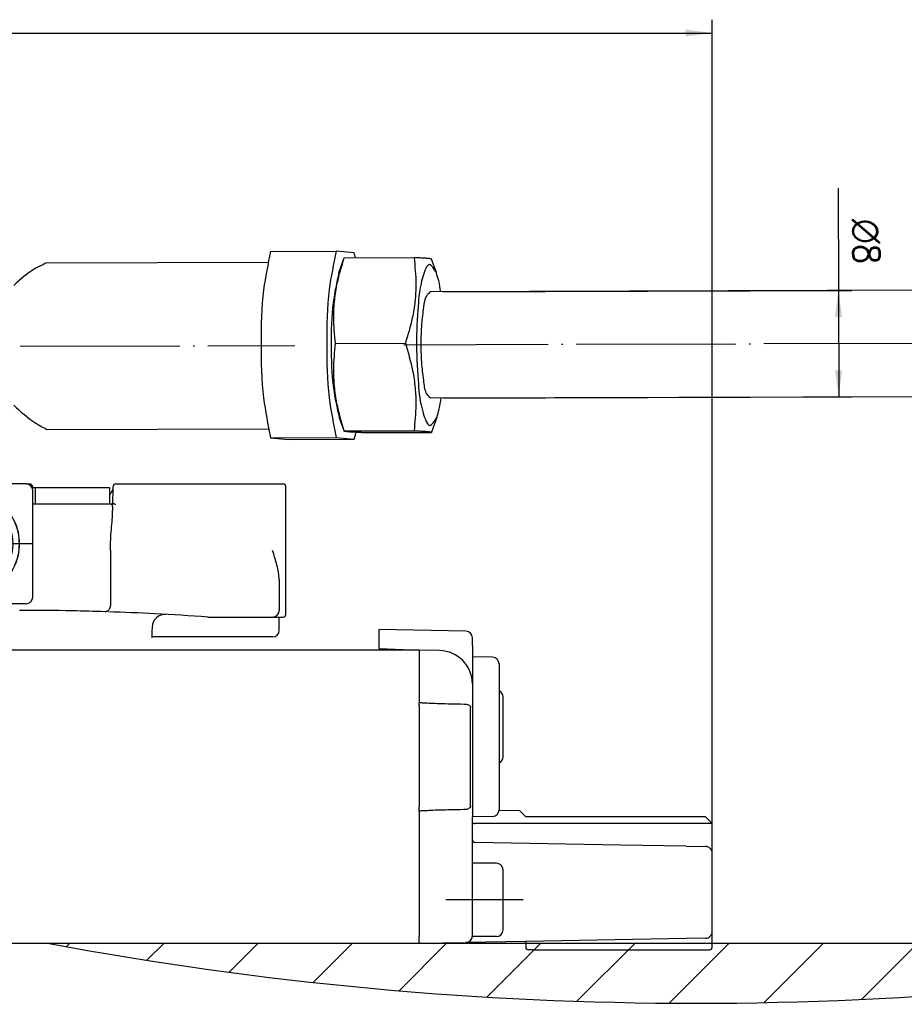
# Model space of a CAD drawing. Header units: millimetres. Extents: x -235 to 1299, y -109 to 485.
# Tile 12 of 33: x 160 to 226, y 286 to 360. Entities that reach past the tile are written whole.
import ezdxf

# ---------------------------------------------------------------- set-up
doc = ezdxf.new("R2010")
doc.units = ezdxf.units.MM
doc.linetypes.add('DOT_CENTER', pattern=[14, 12, -1, 0, -1])
doc.layers.add('1', color=7, linetype='Continuous')
doc.styles.add('CONVERTER_11', font='txt.shx', dxfattribs={"width": 0.9})
doc.dimstyles.new('ME10_DIM_25', dxfattribs={"dimtxt": 2, "dimasz": 2, "dimexe": 1, "dimexo": 1, "dimgap": 1, "dimtad": 1, "dimdsep": 46, "dimtxsty": 'CONVERTER_11', "dimsah": 1, "dimcen": 0.09, "dimclrd": 2, "dimclre": 2, "dimclrt": 2, "dimadec": 0, "dimazin": 0, "dimtfac": 1, "dimtdec": 4, "dimtix": 1, "dimtmove": 0, "dimatfit": 3, "dimfxl": 1, "dimtolj": 1, "dimtzin": 0, "dimarcsym": 0})
doc.dimstyles.new('ME10_DIM_26', dxfattribs={"dimtxt": 2, "dimasz": 2, "dimexe": 1, "dimexo": 1, "dimgap": 1, "dimtad": 1, "dimdsep": 46, "dimtxsty": 'CONVERTER_11', "dimsah": 1, "dimcen": 0.09, "dimclrd": 2, "dimclre": 2, "dimclrt": 2, "dimadec": 0, "dimazin": 0, "dimtfac": 1, "dimtdec": 4, "dimtix": 1, "dimtmove": 0, "dimatfit": 3, "dimfxl": 1, "dimtolj": 1, "dimtzin": 0, "dimarcsym": 0})

# ---------------------------------------------------------------- blocks, each defined once
blk = doc.blocks.new('READING_HEAD_BODY__40', base_point=(37.834, 313.735))
at = {"color": 7, "linetype": 'Continuous'}
for p, q in [((160.231, 325.294), (158.006, 325.294)), ((160.231, 325.294), (160.508, 325.294)), ((160.708, 325.097), (160.711, 324.933)), ((160.931, 324.994), (160.71, 324.994)), ((166.531, 324.994), (160.931, 324.994)), ((160.931, 323.794), (160.931, 324.994)), ((166.531, 323.794), (166.531, 324.994)), ((166.745, 323.794), (166.761, 324.935)), ((166.765, 324.963), (166.767, 325.097)), ((166.967, 325.294), (178.731, 325.294)), ((178.731, 325.294), (179.531, 325.294)), ((179.731, 316.071), (179.731, 325.094)), ((160.731, 323.794), (160.931, 323.794)), ((160.931, 323.794), (163.731, 323.794)), ((163.731, 323.794), (166.531, 323.794)), ((166.531, 323.794), (166.745, 323.794)), ((166.731, 323.594), (166.731, 323.294)), ((166.745, 323.794), (166.8, 323.794)), ((166.559, 320.294), (166.559, 316.193)), ((179.231, 318.114), (179.231, 315.794)), ((179.731, 315.494), (179.731, 316.071)), ((173.864, 315.294), (178.731, 315.294)), ((178.731, 315.294), (179.531, 315.294)), ((179.231, 314.294), (179.231, 315.294)), ((178.731, 313.794), (169.666, 313.794))]:
    blk.add_line(p, q, dxfattribs=at)
for centre, radius, start, end in [((160.508, 325.094), 0.2, 1, 90), ((166.967, 325.094), 0.2, 90, 179), ((179.531, 325.094), 0.2, 0, 90), ((166.531, 323.594), 0.2, 43.43254, 90), ((166.531, 323.594), 0.2, 0, 43.43254), ((159.731, 115.794), 200, 88.85687, 90), ((178.731, 315.794), 0.5, 270, 0), ((159.731, 115.794), 200, 88.15941, 88.85687), ((159.731, 115.794), 200, 87.08561, 88.085), ((170.689, 314.492), 1, 87.38887, 178.13511), ((159.731, 115.794), 200, 85.94773, 87.08561), ((179.531, 315.494), 0.2, 270, 0), ((178.731, 314.294), 0.5, 270, 0)]:
    blk.add_arc(centre, radius, start, end, dxfattribs=at)
for points, knots in [([(166.531, 324.459), (166.534, 324.465), (166.542, 324.478), (166.567, 324.521), (166.61, 324.597), (166.669, 324.707), (166.725, 324.82), (166.75, 324.899), (166.761, 324.935)], [0, 0, 0, 0, 0.0219563, 0.0436422, 0.1507667, 0.2835918, 0.4178408, 0.5301391, 0.5301391, 0.5301391, 0.5301391]), ([(166.761, 324.935), (166.762, 324.94), (166.765, 324.949), (166.765, 324.959), (166.765, 324.963)], [0, 0, 0, 0, 0.01488697, 0.02894262, 0.02894262, 0.02894262, 0.02894262]), ([(166.559, 320.294), (166.564, 320.569), (166.573, 321.098), (166.634, 321.875), (166.706, 322.598), (166.723, 323.071), (166.731, 323.294)], [0, 0, 0, 0, 0.826773, 1.584401, 2.33791, 3.005666, 3.005666, 3.005666, 3.005666]), ([(166.941, 323.731), (166.937, 323.734), (166.924, 323.744), (166.9, 323.76), (166.866, 323.778), (166.831, 323.791), (166.808, 323.793), (166.8, 323.794)], [0, 0, 0, 0, 0.0155182, 0.0468362, 0.0869059, 0.1316429, 0.1567967, 0.1567967, 0.1567967, 0.1567967]), ([(179.231, 318.114), (179.219, 318.286), (179.195, 318.65), (179.064, 319.189), (178.905, 319.742), (178.79, 320.108), (178.731, 320.294)], [0, 0, 0, 0, 0.514646, 1.092675, 1.657824, 2.24303, 2.24303, 2.24303, 2.24303]), ([(166.559, 316.178), (166.559, 316.175), (166.558, 316.17), (166.557, 316.144), (166.553, 316.102), (166.543, 316.049), (166.532, 316.007), (166.519, 315.966), (166.5, 315.922), (166.472, 315.868), (166.431, 315.811), (166.377, 315.759), (166.319, 315.722), (166.264, 315.702), (166.22, 315.692), (166.192, 315.691), (166.179, 315.69)], [0, 0, 0, 0, 0.007473, 0.0149481, 0.0783801, 0.1327862, 0.1772115, 0.210408, 0.259545, 0.321419, 0.3923406, 0.469584, 0.5440031, 0.5975881, 0.6435106, 0.6812612, 0.6812612, 0.6812612, 0.6812612]), ([(166.559, 316.178), (166.559, 316.178), (166.559, 316.18), (166.559, 316.184), (166.559, 316.189), (166.559, 316.192), (166.559, 316.193)], [0, 0, 0, 0, 0.0025827, 0.00516539, 0.01227636, 0.01550292, 0.01550292, 0.01550292, 0.01550292]), ([(169.689, 314.524), (169.685, 314.393), (169.677, 314.13), (169.668, 313.867), (169.664, 313.735)], [0, 0, 0, 0, 0.395025, 0.7899468, 0.7899468, 0.7899468, 0.7899468])]:
    blk.add_open_spline(points, degree=3, knots=knots, dxfattribs=at)
blk = doc.blocks.new('BLOCK__41', base_point=(118.731, 312.594))
at = {"color": 7, "linetype": 'Continuous'}
for p, q in [((125.531, 325.294), (125.531, 329.094)), ((126.831, 329.594), (126.031, 329.594)), ((135.431, 329.594), (134.631, 329.594)), ((135.931, 325.294), (135.931, 329.094)), ((143.532, 325.292), (143.531, 329.094)), ((144.731, 329.596), (144.031, 329.594)), ((153.431, 329.594), (152.731, 329.596)), ((153.931, 325.294), (153.931, 329.094)), ((118.731, 323.794), (118.731, 324.794)), ((119.23, 325.294), (121.455, 325.294)), ((121.455, 325.294), (125.531, 325.294)), ((135.931, 325.294), (143.532, 325.292)), ((158.006, 325.294), (153.931, 325.294)), ((160.231, 325.294), (158.006, 325.294)), ((160.731, 323.794), (160.731, 324.794)), ((118.731, 316.794), (118.731, 323.794)), ((160.731, 316.794), (160.731, 323.794)), ((122.834, 322.294), (122.027, 320.794)), ((124.627, 322.294), (122.834, 322.294)), ((125.434, 320.794), (124.627, 322.294)), ((154.834, 322.294), (154.027, 320.794)), ((156.627, 322.294), (154.834, 322.294)), ((157.434, 320.794), (156.627, 322.294)), ((122.027, 320.794), (122.834, 319.294)), ((124.627, 319.294), (125.434, 320.794)), ((154.027, 320.794), (154.834, 319.294)), ((156.627, 319.294), (157.434, 320.794)), ((122.834, 319.294), (124.627, 319.294)), ((134.807, 319.22), (133.775, 319.22)), ((144.655, 319.22), (145.687, 319.22)), ((154.834, 319.294), (156.627, 319.294)), ((119.23, 316.294), (125.533, 316.297)), ((125.533, 316.297), (126.033, 316.297)), ((126.831, 316.294), (126.033, 316.297)), ((134.752, 316.294), (134.631, 316.294)), ((144.71, 316.294), (144.831, 316.294)), ((152.631, 316.294), (153.43, 316.297)), ((153.931, 316.294), (153.43, 316.297)), ((160.231, 316.294), (153.931, 316.294))]:
    blk.add_line(p, q, dxfattribs=at)
for centre, radius in [((123.731, 320.794), 3.5), ((155.731, 320.794), 3.5), ((139.731, 317.794), 3.9), ((139.731, 317.794), 3.4)]:
    blk.add_circle(centre, radius, dxfattribs=at)
for centre, radius, start, end in [((126.031, 329.094), 0.5, 90.00422, 180.00358), ((135.431, 329.094), 0.5, 359.99642, 89.99578), ((144.031, 329.094), 0.5, 90.00422, 180.00358), ((153.431, 329.094), 0.5, 359.99642, 89.99578), ((119.231, 324.794), 0.5, 90.00872, 179.99128), ((123.731, 320.794), 4, 49.89391, 130.10609), ((155.731, 320.794), 4, 49.89391, 130.10609), ((160.231, 324.794), 0.5, 0.00872, 89.99128), ((123.677, 320.794), 3.966, 129.51611, 230.48389), ((123.731, 320.794), 4, 130.10609, 229.89391), ((123.784, 320.794), 3.966, 309.51611, 50.48389), ((123.731, 320.794), 4, 310.10609, 49.89391), ((155.677, 320.794), 3.966, 129.51611, 230.48389), ((155.731, 320.794), 4, 130.10609, 229.89391), ((155.731, 320.794), 4, 310.10609, 49.89391), ((155.784, 320.794), 3.966, 309.51611, 50.48389), ((139.731, 317.794), 5.109, 166.26961, 190.3495), ((139.731, 317.794), 5.109, 349.6505, 13.73039), ((123.731, 320.794), 4, 229.89391, 310.10609), ((155.731, 320.794), 4, 229.89391, 310.10609), ((119.23, 316.794), 0.5, 180, 270), ((160.231, 316.794), 0.5, 270, 0), ((139.731, 317.794), 5.2, 196.76587, 343.23413)]:
    blk.add_arc(centre, radius, start, end, dxfattribs=at)
for points, knots in [([(134.631, 329.594), (134.63, 329.593), (134.628, 329.59), (134.62, 329.589), (134.606, 329.586), (134.584, 329.583), (134.553, 329.58), (134.511, 329.577), (134.454, 329.573), (134.382, 329.57), (134.296, 329.566), (134.197, 329.563), (134.086, 329.559), (133.993, 329.557), (133.917, 329.555), (133.859, 329.553), (133.789, 329.552), (133.706, 329.55), (133.611, 329.548), (133.503, 329.546), (133.381, 329.544), (133.246, 329.542), (133.096, 329.54), (132.932, 329.538), (132.753, 329.536), (132.513, 329.533), (132.214, 329.531), (131.855, 329.529), (131.487, 329.527), (131.111, 329.526), (130.784, 329.526), (130.513, 329.526), (130.302, 329.526), (130.103, 329.527), (129.915, 329.527), (129.74, 329.528), (129.578, 329.529), (129.43, 329.53), (129.295, 329.531), (129.174, 329.531), (129.068, 329.532), (128.978, 329.533), (128.858, 329.534), (128.708, 329.536), (128.529, 329.538), (128.365, 329.54), (128.215, 329.542), (128.08, 329.544), (127.958, 329.546), (127.85, 329.548), (127.755, 329.55), (127.672, 329.552), (127.602, 329.553), (127.544, 329.555), (127.477, 329.556), (127.394, 329.559), (127.293, 329.562), (127.191, 329.565), (127.094, 329.569), (127.013, 329.573), (126.95, 329.577), (126.908, 329.58), (126.877, 329.583), (126.855, 329.586), (126.841, 329.589), (126.833, 329.59), (126.831, 329.593), (126.831, 329.594)], [0, 0, 0, 0, 0.002841, 0.009979, 0.023393, 0.044753, 0.07568, 0.117778, 0.172644, 0.246588, 0.333154, 0.432088, 0.543136, 0.666042, 0.712355, 0.770293, 0.840222, 0.922509, 1.017517, 1.125615, 1.247167, 1.38254, 1.5321, 1.696213, 1.875246, 2.069565, 2.415494, 2.774437, 3.143738, 3.52074, 3.902784, 4.124424, 4.335174, 4.534546, 4.722049, 4.897194, 5.05949, 5.208447, 5.343576, 5.464386, 5.570388, 5.66109, 5.736004, 5.930322, 6.109355, 6.273468, 6.423028, 6.558401, 6.679953, 6.788051, 6.88306, 6.965346, 7.035275, 7.093213, 7.139526, 7.237492, 7.340575, 7.444014, 7.543049, 7.632924, 7.687791, 7.729888, 7.760815, 7.782176, 7.795589, 7.802728, 7.805569, 7.805569, 7.805569, 7.805569]), ([(126.307, 323.853), (126.167, 323.965), (125.915, 324.166), (125.47, 324.419), (125.026, 324.606), (124.579, 324.73), (124.159, 324.8), (123.743, 324.824), (123.316, 324.802), (122.858, 324.727), (122.401, 324.594), (121.96, 324.401), (121.548, 324.167), (121.294, 323.965), (121.154, 323.853)], [0, 0, 0, 0, 0.536182, 0.967428, 1.530555, 1.97588, 2.356495, 2.806353, 3.223522, 3.63626, 4.197331, 4.644861, 5.077444, 5.615657, 5.615657, 5.615657, 5.615657]), ([(125.531, 325.294), (125.553, 325.268), (125.597, 325.217), (125.705, 325.092), (125.849, 324.922), (126.182, 324.526), (126.621, 323.982), (127.152, 323.264), (127.585, 322.586), (127.908, 321.928), (128.094, 321.317), (128.144, 320.744), (128.073, 320.19), (127.887, 319.61), (127.562, 318.961), (127.119, 318.278), (126.582, 317.554), (126.195, 317.083), (125.985, 316.827)], [0, 0, 0, 0, 0.102168, 0.204336, 0.493859, 0.770998, 1.757116, 2.589291, 3.450206, 4.166091, 4.782858, 5.352996, 5.877832, 6.447549, 7.17371, 8.049095, 8.88635, 9.877691, 9.877691, 9.877691, 9.877691]), ([(134.731, 323.829), (134.815, 323.939), (134.991, 324.167), (135.274, 324.518), (135.53, 324.825), (135.75, 325.084), (135.866, 325.22), (135.928, 325.291), (135.93, 325.293), (135.931, 325.294)], [0, 0, 0, 0, 0.415947, 0.865818, 1.351893, 1.61335, 1.885381, 1.889786, 1.89419, 1.89419, 1.89419, 1.89419]), ([(144.731, 323.829), (144.668, 323.91), (144.539, 324.079), (144.335, 324.335), (144.115, 324.605), (143.906, 324.855), (143.712, 325.084), (143.595, 325.219), (143.534, 325.289), (143.533, 325.291), (143.532, 325.292)], [0, 0, 0, 0, 0.308872, 0.636503, 0.98386, 1.3519, 1.613357, 1.885388, 1.888325, 1.891261, 1.891261, 1.891261, 1.891261]), ([(153.931, 325.294), (153.908, 325.268), (153.864, 325.217), (153.756, 325.092), (153.612, 324.922), (153.279, 324.526), (152.84, 323.982), (152.309, 323.264), (151.876, 322.586), (151.553, 321.928), (151.367, 321.317), (151.317, 320.744), (151.388, 320.19), (151.575, 319.61), (151.899, 318.961), (152.342, 318.278), (152.879, 317.554), (153.266, 317.083), (153.476, 316.827)], [0, 0, 0, 0, 0.102168, 0.204336, 0.493859, 0.770998, 1.757116, 2.589291, 3.450206, 4.166091, 4.782858, 5.352996, 5.877832, 6.447549, 7.17371, 8.049095, 8.88635, 9.877691, 9.877691, 9.877691, 9.877691]), ([(153.154, 323.853), (153.266, 323.944), (153.517, 324.146), (153.926, 324.386), (154.398, 324.593), (154.844, 324.724), (155.302, 324.8), (155.705, 324.824), (156.132, 324.803), (156.572, 324.734), (157.042, 324.601), (157.5, 324.404), (157.928, 324.157), (158.181, 323.955), (158.307, 323.853)], [0, 0, 0, 0, 0.431302, 0.967428, 1.414905, 1.975878, 2.356493, 2.806351, 3.183337, 3.636249, 4.140507, 4.644877, 5.129378, 5.615694, 5.615694, 5.615694, 5.615694]), ([(133.775, 319.22), (133.719, 319.333), (133.613, 319.548), (133.482, 319.892), (133.386, 320.241), (133.325, 320.673), (133.344, 321.184), (133.491, 321.753), (133.739, 322.324), (134.04, 322.847), (134.379, 323.356), (134.609, 323.665), (134.731, 323.829)], [0, 0, 0, 0, 0.375662, 0.721458, 1.100725, 1.460449, 2.024961, 2.624204, 3.210006, 3.889885, 4.431803, 5.043834, 5.043834, 5.043834, 5.043834]), ([(145.687, 319.22), (145.742, 319.333), (145.849, 319.548), (145.979, 319.892), (146.075, 320.241), (146.136, 320.673), (146.117, 321.184), (145.971, 321.753), (145.722, 322.324), (145.421, 322.847), (145.082, 323.356), (144.852, 323.665), (144.731, 323.829)], [0, 0, 0, 0, 0.375662, 0.721458, 1.100725, 1.460449, 2.024961, 2.624204, 3.210006, 3.889885, 4.431803, 5.043834, 5.043834, 5.043834, 5.043834]), ([(139.731, 322.925), (139.454, 322.912), (138.9, 322.885), (138.131, 322.686), (137.368, 322.369), (136.697, 321.951), (136.042, 321.38), (135.489, 320.712), (135.058, 319.96), (134.882, 319.443), (134.807, 319.22)], [0, 0, 0, 0, 0.830136, 1.660168, 2.364612, 3.305216, 4.015633, 4.963772, 5.893946, 6.598375, 6.598375, 6.598375, 6.598375]), ([(139.731, 322.925), (139.967, 322.915), (140.521, 322.892), (141.293, 322.701), (142.093, 322.369), (142.797, 321.93), (143.447, 321.351), (143.944, 320.736), (144.37, 320.029), (144.551, 319.513), (144.655, 319.22)], [0, 0, 0, 0, 0.710205, 1.660054, 2.364498, 3.305102, 4.133309, 4.963765, 5.668516, 6.598374, 6.598374, 6.598374, 6.598374]), ([(132.147, 319.207), (132.032, 319.202), (131.796, 319.192), (131.444, 319.14), (131.087, 319.077), (130.85, 319.03), (130.731, 319.007)], [0, 0, 0, 0, 0.342944, 0.709074, 1.066245, 1.431852, 1.431852, 1.431852, 1.431852]), ([(132.147, 319.207), (132.429, 319.208), (132.972, 319.211), (133.515, 319.217), (133.775, 319.22)], [0, 0, 0, 0, 0.848537, 1.628092, 1.628092, 1.628092, 1.628092]), ([(134.817, 319.207), (134.815, 319.197), (134.81, 319.177), (134.8, 319.136), (134.785, 319.079), (134.774, 319.033), (134.767, 319.007)], [0, 0, 0, 0, 0.0289034, 0.0624797, 0.1257744, 0.2060368, 0.2060368, 0.2060368, 0.2060368]), ([(134.807, 319.22), (134.807, 319.22), (134.808, 319.218), (134.811, 319.215), (134.813, 319.211), (134.816, 319.208), (134.817, 319.207)], [0, 0, 0, 0, 0.00286628, 0.00573256, 0.01146697, 0.01720259, 0.01720259, 0.01720259, 0.01720259]), ([(144.655, 319.22), (144.654, 319.22), (144.653, 319.218), (144.65, 319.214), (144.647, 319.211), (144.645, 319.207), (144.644, 319.207)], [0, 0, 0, 0, 0.00286628, 0.00573256, 0.0136179, 0.01720259, 0.01720259, 0.01720259, 0.01720259]), ([(144.644, 319.207), (144.646, 319.197), (144.651, 319.177), (144.661, 319.136), (144.676, 319.079), (144.687, 319.033), (144.694, 319.007)], [0, 0, 0, 0, 0.0289034, 0.0624797, 0.1257744, 0.2060368, 0.2060368, 0.2060368, 0.2060368]), ([(147.315, 319.207), (147.032, 319.208), (146.489, 319.211), (145.946, 319.217), (145.687, 319.22)], [0, 0, 0, 0, 0.848537, 1.628092, 1.628092, 1.628092, 1.628092]), ([(147.315, 319.207), (147.429, 319.202), (147.665, 319.192), (148.017, 319.14), (148.375, 319.077), (148.611, 319.03), (148.731, 319.007)], [0, 0, 0, 0, 0.342944, 0.709074, 1.066245, 1.431852, 1.431852, 1.431852, 1.431852]), ([(121.154, 317.734), (121.294, 317.623), (121.547, 317.422), (121.991, 317.169), (122.433, 316.982), (122.88, 316.858), (123.3, 316.788), (123.729, 316.763), (124.158, 316.788), (124.579, 316.858), (125.026, 316.982), (125.469, 317.169), (125.914, 317.421), (126.167, 317.623), (126.307, 317.734)], [0, 0, 0, 0, 0.536313, 0.967687, 1.528909, 1.973094, 2.354706, 2.806003, 3.258334, 3.640689, 4.085303, 4.647276, 5.078901, 5.615654, 5.615654, 5.615654, 5.615654]), ([(158.307, 317.734), (158.195, 317.644), (157.944, 317.441), (157.519, 317.193), (157.046, 316.989), (156.59, 316.858), (156.15, 316.787), (155.732, 316.764), (155.314, 316.786), (154.873, 316.858), (154.416, 316.988), (153.959, 317.185), (153.532, 317.431), (153.28, 317.633), (153.154, 317.734)], [0, 0, 0, 0, 0.431373, 0.967686, 1.470474, 1.97312, 2.387338, 2.806037, 3.225628, 3.640732, 4.143971, 4.647345, 5.130643, 5.615743, 5.615743, 5.615743, 5.615743]), ([(125.985, 316.827), (125.95, 316.783), (125.888, 316.701), (125.831, 316.571), (125.818, 316.466), (125.84, 316.389), (125.876, 316.346), (125.925, 316.316), (125.967, 316.304), (126.006, 316.297), (126.024, 316.297), (126.033, 316.297)], [0, 0, 0, 0, 0.1689421, 0.3089645, 0.4212753, 0.4752381, 0.5454314, 0.5842222, 0.6466996, 0.6756378, 0.701426, 0.701426, 0.701426, 0.701426]), ([(134.704, 316.876), (134.711, 316.844), (134.722, 316.781), (134.741, 316.689), (134.76, 316.605), (134.777, 316.531), (134.792, 316.47), (134.803, 316.426), (134.81, 316.396), (134.812, 316.382), (134.813, 316.376)], [0, 0, 0, 0, 0.099047, 0.1920763, 0.2800118, 0.3568997, 0.4207545, 0.4698618, 0.4921865, 0.5116759, 0.5116759, 0.5116759, 0.5116759]), ([(144.757, 316.876), (144.751, 316.844), (144.739, 316.781), (144.72, 316.689), (144.701, 316.605), (144.684, 316.531), (144.669, 316.47), (144.658, 316.426), (144.651, 316.397), (144.648, 316.383), (144.647, 316.377)], [0, 0, 0, 0, 0.099047, 0.1920763, 0.2800118, 0.3568997, 0.4207545, 0.4698618, 0.4919307, 0.5106304, 0.5106304, 0.5106304, 0.5106304]), ([(153.476, 316.827), (153.511, 316.783), (153.574, 316.701), (153.63, 316.571), (153.644, 316.46), (153.618, 316.383), (153.58, 316.343), (153.536, 316.316), (153.494, 316.304), (153.456, 316.297), (153.438, 316.297), (153.43, 316.297)], [0, 0, 0, 0, 0.1689421, 0.3089645, 0.4212753, 0.4942878, 0.5454492, 0.58424, 0.6467174, 0.675178, 0.6995186, 0.6995186, 0.6995186, 0.6995186]), ([(134.631, 316.294), (134.63, 316.295), (134.628, 316.297), (134.62, 316.299), (134.606, 316.302), (134.584, 316.304), (134.553, 316.308), (134.511, 316.311), (134.449, 316.315), (134.367, 316.319), (134.27, 316.323), (134.168, 316.326), (134.067, 316.329), (133.984, 316.331), (133.917, 316.333), (133.859, 316.335), (133.789, 316.336), (133.706, 316.338), (133.611, 316.34), (133.503, 316.342), (133.381, 316.344), (133.246, 316.346), (133.096, 316.348), (132.932, 316.35), (132.753, 316.352), (132.604, 316.354), (132.484, 316.355), (132.393, 316.355), (132.287, 316.356), (132.167, 316.357), (132.032, 316.358), (131.883, 316.359), (131.721, 316.36), (131.546, 316.36), (131.358, 316.361), (131.159, 316.362), (130.949, 316.362), (130.731, 316.362), (130.513, 316.362), (130.302, 316.362), (130.103, 316.361), (129.915, 316.36), (129.74, 316.36), (129.578, 316.359), (129.43, 316.358), (129.295, 316.357), (129.174, 316.356), (129.068, 316.355), (128.978, 316.355), (128.858, 316.354), (128.708, 316.352), (128.529, 316.35), (128.365, 316.348), (128.215, 316.346), (128.08, 316.344), (127.958, 316.342), (127.85, 316.34), (127.755, 316.338), (127.672, 316.336), (127.602, 316.335), (127.544, 316.333), (127.477, 316.331), (127.394, 316.329), (127.293, 316.326), (127.191, 316.323), (127.094, 316.319), (127.013, 316.315), (126.95, 316.311), (126.908, 316.308), (126.877, 316.304), (126.855, 316.302), (126.841, 316.299), (126.833, 316.297), (126.831, 316.295), (126.831, 316.294)], [0, 0, 0, 0, 0.002841, 0.009979, 0.023393, 0.044753, 0.07568, 0.117778, 0.172644, 0.26252, 0.361555, 0.464994, 0.568077, 0.666042, 0.712355, 0.770293, 0.840222, 0.922508, 1.017517, 1.125615, 1.247167, 1.38254, 1.5321, 1.696213, 1.875246, 2.069565, 2.144478, 2.235181, 2.341182, 2.461992, 2.597121, 2.746078, 2.908374, 3.083519, 3.271022, 3.470394, 3.681144, 3.902784, 4.124424, 4.335175, 4.534546, 4.722049, 4.897194, 5.05949, 5.208447, 5.343576, 5.464386, 5.570388, 5.66109, 5.736004, 5.930322, 6.109355, 6.273468, 6.423028, 6.558401, 6.679954, 6.788051, 6.88306, 6.965346, 7.035275, 7.093214, 7.139526, 7.237492, 7.340575, 7.444014, 7.543049, 7.632924, 7.687791, 7.729888, 7.760815, 7.782176, 7.795589, 7.802728, 7.805569, 7.805569, 7.805569, 7.805569]), ([(134.813, 316.376), (134.808, 316.369), (134.798, 316.356), (134.782, 316.335), (134.767, 316.314), (134.757, 316.301), (134.752, 316.294)], [0, 0, 0, 0, 0.0256598, 0.051371, 0.0771723, 0.1026278, 0.1026278, 0.1026278, 0.1026278]), ([(144.647, 316.377), (144.653, 316.37), (144.663, 316.356), (144.679, 316.335), (144.694, 316.314), (144.704, 316.301), (144.71, 316.294)], [0, 0, 0, 0, 0.0270455, 0.0529546, 0.0787559, 0.1042114, 0.1042114, 0.1042114, 0.1042114]), ([(144.831, 316.294), (144.833, 316.295), (144.84, 316.3), (144.859, 316.302), (144.886, 316.306), (144.921, 316.308), (144.96, 316.311), (145, 316.314), (145.042, 316.316), (145.09, 316.318), (145.147, 316.321), (145.216, 316.323), (145.297, 316.326), (145.391, 316.329), (145.512, 316.332), (145.659, 316.336), (145.834, 316.34), (146.023, 316.343), (146.224, 316.346), (146.439, 316.349), (146.664, 316.352), (146.884, 316.354), (147.093, 316.356), (147.286, 316.357), (147.474, 316.358), (147.655, 316.359), (147.828, 316.36), (147.992, 316.361), (148.147, 316.361), (148.29, 316.362), (148.42, 316.362), (148.537, 316.362), (148.639, 316.362), (148.776, 316.362), (148.949, 316.362), (149.159, 316.362), (149.358, 316.361), (149.546, 316.36), (149.721, 316.36), (149.883, 316.359), (150.032, 316.358), (150.167, 316.357), (150.287, 316.356), (150.393, 316.355), (150.484, 316.355), (150.618, 316.353), (150.797, 316.352), (151.023, 316.349), (151.237, 316.346), (151.438, 316.343), (151.627, 316.34), (151.802, 316.336), (151.955, 316.332), (152.086, 316.329), (152.197, 316.325), (152.296, 316.322), (152.382, 316.318), (152.454, 316.314), (152.511, 316.311), (152.553, 316.308), (152.584, 316.304), (152.606, 316.302), (152.62, 316.299), (152.628, 316.297), (152.63, 316.295), (152.631, 316.294)], [0, 0, 0, 0, 0.007869, 0.026925, 0.05529, 0.090608, 0.130467, 0.172435, 0.210716, 0.257971, 0.315256, 0.383627, 0.464142, 0.557859, 0.665834, 0.826336, 1.001406, 1.190303, 1.392287, 1.606618, 1.832554, 2.069356, 2.26675, 2.459999, 2.647913, 2.829301, 3.002972, 3.167737, 3.322402, 3.465779, 3.596676, 3.713901, 3.816265, 3.902575, 4.124215, 4.334966, 4.534338, 4.721841, 4.896985, 5.059281, 5.208239, 5.343368, 5.464178, 5.570179, 5.660882, 5.735795, 5.972597, 6.198534, 6.412864, 6.614848, 6.803745, 6.978815, 7.139317, 7.262223, 7.373271, 7.472206, 7.558771, 7.632716, 7.687582, 7.72968, 7.760607, 7.781967, 7.795381, 7.802519, 7.80536, 7.80536, 7.80536, 7.80536])]:
    blk.add_open_spline(points, degree=3, knots=knots, dxfattribs=at)
at = {"layer": '1', "color": 2, "linetype": 'DOT_CENTER'}
for p, q in [((130.731, 323.294), (130.731, 331.094)), ((148.732, 323.293), (148.73, 331.095)), ((123.731, 325.794), (123.731, 315.794)), ((155.731, 325.794), (155.731, 315.794)), ((139.731, 322.694), (139.731, 312.894)), ((128.731, 320.794), (118.731, 320.794)), ((160.731, 320.794), (150.731, 320.794)), ((144.631, 317.794), (134.831, 317.794))]:
    blk.add_line(p, q, dxfattribs=at)
blk = doc.blocks.new('COUPLING_BAR__42', base_point=(136.731, 328.623))
at = {"color": 7, "linetype": 'Continuous'}
for p, q in [((178.587, 342.754), (183.511, 342.77)), ((184.856, 342.636), (183.511, 342.77)), ((161.759, 341.885), (178.373, 341.936)), ((183.709, 341.14), (184.107, 342.261)), ((184.114, 342.269), (184.107, 342.261)), ((184.114, 342.269), (189.351, 342.286)), ((191.026, 341.163), (190.662, 342.17)), ((253.799, 339.918), (190.573, 339.724)), ((183.462, 335.835), (188.7, 335.851)), ((253.823, 331.918), (190.597, 331.724)), ((183.743, 330.265), (184.107, 329.258)), ((191.059, 330.288), (190.662, 329.167)), ((161.798, 329.385), (178.412, 329.436)), ((184.107, 329.258), (184.114, 329.271)), ((184.114, 329.271), (189.351, 329.288)), ((185.417, 329.142), (190.655, 329.159)), ((190.662, 329.167), (190.655, 329.159)), ((178.587, 328.757), (183.511, 328.772)), ((178.587, 328.757), (179.932, 328.623)), ((179.932, 328.623), (184.856, 328.639)), ((183.511, 328.772), (184.856, 328.639))]:
    blk.add_line(p, q, dxfattribs=at)
for points, knots in [([(178.587, 342.754), (178.387, 341.796), (177.91, 339.514), (177.846, 335.813), (177.916, 332.08), (178.387, 329.75), (178.587, 328.757)], [0, 0, 0, 0, 2.931969, 6.97981, 11.06572, 14.099827, 14.099827, 14.099827, 14.099827]), ([(183.511, 342.77), (183.311, 341.811), (182.834, 339.529), (182.77, 335.829), (182.84, 332.096), (183.311, 329.765), (183.511, 328.772)], [0, 0, 0, 0, 2.931969, 6.97981, 11.06572, 14.099827, 14.099827, 14.099827, 14.099827]), ([(184.957, 342.272), (184.941, 342.335), (184.909, 342.457), (184.874, 342.578), (184.856, 342.636)], [0, 0, 0, 0, 0.1942972, 0.3782138, 0.3782138, 0.3782138, 0.3782138]), ([(161.759, 341.885), (161.466, 341.748), (160.56, 341.325), (159.81, 340.656), (159.303, 340.204)], [0, 0, 0, 0, 0.96653, 2.989162, 2.989162, 2.989162, 2.989162]), ([(183.462, 335.835), (183.395, 336.502), (183.284, 337.595), (183.374, 339.113), (183.605, 340.606), (183.921, 341.639), (184.114, 342.269)], [0, 0, 0, 0, 2.006211, 3.290212, 4.552116, 6.526882, 6.526882, 6.526882, 6.526882]), ([(189.351, 342.286), (189.419, 341.619), (189.529, 340.526), (189.44, 339.007), (189.209, 337.515), (188.892, 336.481), (188.7, 335.851)], [0, 0, 0, 0, 2.006211, 3.290212, 4.552116, 6.526882, 6.526882, 6.526882, 6.526882]), ([(190.662, 342.17), (190.658, 342.173), (190.647, 342.185), (190.609, 342.193), (190.548, 342.206), (190.451, 342.218), (190.345, 342.228), (190.233, 342.237), (190.121, 342.245), (189.98, 342.254), (189.806, 342.264), (189.592, 342.275), (189.437, 342.282), (189.351, 342.286)], [0, 0, 0, 0, 0.015083, 0.048902, 0.109789, 0.205163, 0.342244, 0.429896, 0.540727, 0.679982, 0.852906, 1.064747, 1.32075, 1.32075, 1.32075, 1.32075]), ([(191.026, 341.163), (190.846, 341.457), (190.429, 342.141), (189.774, 340.213), (189.643, 338.528), (189.47, 335.72), (189.661, 332.914), (189.802, 331.23), (190.469, 329.306), (190.882, 329.992), (191.059, 330.288)], [0, 0, 0, 0, 0.787925, 1.828962, 4.052906, 6.982551, 9.912196, 12.136141, 13.177177, 13.965103, 13.965103, 13.965103, 13.965103]), ([(183.709, 341.14), (183.546, 340.399), (183.154, 338.61), (183.118, 335.701), (183.172, 332.792), (183.575, 331.005), (183.743, 330.265)], [0, 0, 0, 0, 2.270711, 5.482662, 8.694612, 10.965323, 10.965323, 10.965323, 10.965323]), ([(191.359, 339.726), (191.315, 339.996), (191.235, 340.483), (191.09, 340.953), (191.026, 341.163)], [0, 0, 0, 0, 0.820153, 1.475923, 1.475923, 1.475923, 1.475923]), ([(189.89, 335.793), (189.896, 336.299), (189.905, 337.235), (190.08, 338.423), (190.169, 339.325), (190.477, 339.629), (190.573, 339.724)], [0, 0, 0, 0, 1.509878, 2.792503, 3.670379, 4.067596, 4.067596, 4.067596, 4.067596]), ([(184.114, 329.271), (183.911, 329.952), (183.582, 331.051), (183.362, 332.613), (183.29, 334.123), (183.398, 335.193), (183.462, 335.835)], [0, 0, 0, 0, 2.128297, 3.434133, 4.720795, 6.654203, 6.654203, 6.654203, 6.654203]), ([(188.7, 335.851), (188.903, 335.17), (189.231, 334.071), (189.452, 332.51), (189.524, 330.999), (189.416, 329.93), (189.351, 329.288)], [0, 0, 0, 0, 2.128297, 3.434133, 4.720795, 6.654203, 6.654203, 6.654203, 6.654203]), ([(190.597, 331.724), (190.499, 331.823), (190.181, 332.141), (190.089, 333.076), (189.907, 334.305), (189.896, 335.272), (189.89, 335.793)], [0, 0, 0, 0, 0.411176, 1.325196, 2.655423, 4.208566, 4.208566, 4.208566, 4.208566]), ([(191.059, 330.288), (191.122, 330.497), (191.264, 330.969), (191.341, 331.456), (191.384, 331.726)], [0, 0, 0, 0, 0.655456, 1.475922, 1.475922, 1.475922, 1.475922]), ([(159.303, 331.205), (159.83, 330.721), (160.596, 330.018), (161.512, 329.535), (161.798, 329.385)], [0, 0, 0, 0, 2.132288, 3.098033, 3.098033, 3.098033, 3.098033]), ([(185.417, 329.142), (185.33, 329.146), (185.171, 329.154), (184.952, 329.165), (184.773, 329.175), (184.629, 329.184), (184.513, 329.193), (184.407, 329.201), (184.312, 329.211), (184.228, 329.222), (184.17, 329.231), (184.135, 329.241), (184.114, 329.248), (184.108, 329.256), (184.107, 329.258)], [0, 0, 0, 0, 0.261925, 0.478866, 0.656171, 0.799193, 0.91328, 1.003783, 1.118426, 1.201249, 1.257505, 1.2925, 1.311692, 1.320977, 1.320977, 1.320977, 1.320977]), ([(184.856, 328.639), (184.882, 328.722), (184.936, 328.895), (184.98, 329.071), (185.003, 329.162)], [0, 0, 0, 0, 0.2605413, 0.5438925, 0.5438925, 0.5438925, 0.5438925]), ([(189.351, 329.288), (189.43, 329.284), (189.576, 329.277), (189.778, 329.267), (189.948, 329.258), (190.088, 329.249), (190.204, 329.241), (190.298, 329.234), (190.361, 329.228), (190.407, 329.224), (190.446, 329.22), (190.497, 329.214), (190.55, 329.206), (190.599, 329.199), (190.633, 329.188), (190.659, 329.181), (190.661, 329.17), (190.662, 329.167)], [0, 0, 0, 0, 0.237049, 0.438027, 0.60659, 0.746394, 0.861096, 0.954353, 1.029819, 1.051281, 1.093365, 1.147291, 1.204302, 1.255697, 1.293406, 1.314936, 1.325574, 1.325574, 1.325574, 1.325574])]:
    blk.add_open_spline(points, degree=3, knots=knots, dxfattribs=at)
at = {"layer": '1', "color": 2, "linetype": 'DOT_CENTER'}
for p, q in [((255.811, 335.925), (188.585, 335.718)), ((159.778, 335.629), (180.393, 335.692)), ((193.043, 335.732), (188.642, 335.718))]:
    blk.add_line(p, q, dxfattribs=at)
blk = doc.blocks.new('COUPLING_BAR_BLOCK__43', base_point=(118.731, 312.594))
for name, p in [('COUPLING_BAR__42', (136.731, 328.623)), ('BLOCK__41', (118.731, 312.594))]:
    blk.add_blockref(name, p)
blk = doc.blocks.new('READING_HEAD__44', base_point=(37.834, 312.594))
for name, p in [('COUPLING_BAR_BLOCK__43', (118.731, 312.594)), ('READING_HEAD_BODY__40', (37.834, 313.735))]:
    blk.add_blockref(name, p)
blk = doc.blocks.new('SCALE_BODY_120__52', base_point=(-30.269, 290.794))
at = {"color": 7, "linetype": 'Continuous'}
for p, q in [((189.731, 312.794), (141.159, 312.794)), ((189.731, 312.794), (189.731, 312.735)), ((189.731, 312.735), (189.731, 312.702)), ((189.731, 312.702), (189.731, 312.644)), ((189.731, 312.644), (189.731, 312.594)), ((189.731, 312.594), (189.731, 312.442)), ((189.731, 312.442), (189.731, 312.405)), ((189.731, 312.405), (189.731, 312.294)), ((189.731, 312.294), (189.731, 312.044)), ((189.731, 312.044), (189.731, 311.544)), ((189.731, 311.544), (189.731, 311.444)), ((189.731, 311.444), (189.731, 311.352)), ((189.731, 311.352), (189.731, 311.211)), ((189.731, 311.211), (189.731, 310.609)), ((189.731, 310.609), (189.731, 310.436)), ((189.731, 310.436), (189.731, 310.157)), ((189.731, 310.157), (189.731, 309.994)), ((189.731, 309.994), (189.731, 309.794)), ((189.731, 309.794), (189.731, 309.369)), ((189.731, 309.369), (189.731, 309.272)), ((189.731, 309.272), (189.731, 309.075)), ((189.731, 309.075), (189.731, 308.939)), ((189.731, 308.939), (189.731, 308.903)), ((189.731, 308.903), (189.731, 308.877)), ((189.731, 308.735), (189.731, 308.877)), ((189.731, 308.735), (189.731, 308.702)), ((189.731, 308.561), (189.731, 308.702)), ((189.731, 308.561), (189.731, 301.027)), ((189.731, 300.885), (189.731, 301.027)), ((189.731, 300.885), (189.731, 300.852)), ((189.731, 300.711), (189.731, 300.852)), ((189.731, 300.711), (189.731, 291.294)), ((-30.269, 290.794), (189.731, 290.794)), ((189.731, 290.944), (189.731, 291.294)), ((189.731, 290.885), (189.731, 290.944)), ((189.731, 290.885), (189.731, 290.852)), ((189.731, 290.852), (189.731, 290.794))]:
    blk.add_line(p, q, dxfattribs=at)
blk = doc.blocks.new('SCALE_BLOCK_1__53', base_point=(186.731, 290.294))
at = {"color": 7, "linetype": 'Continuous'}
for p, q in [((193.239, 314.233), (186.731, 314.346)), ((186.731, 312.92), (186.731, 314.346)), ((193.731, 313.147), (193.731, 313.733)), ((186.731, 312.92), (189.731, 312.794)), ((186.731, 312.92), (186.731, 312.794)), ((193.731, 313.147), (193.731, 312.294)), ((189.731, 312.794), (189.731, 312.735)), ((191.274, 312.767), (189.731, 312.794)), ((189.731, 312.735), (189.731, 312.702)), ((189.731, 312.702), (189.731, 312.644)), ((189.731, 312.644), (189.731, 312.594)), ((189.731, 312.594), (189.731, 312.442)), ((189.731, 312.442), (189.731, 312.405)), ((189.731, 312.405), (189.731, 312.294)), ((189.731, 312.294), (189.731, 312.044)), ((193.731, 312.294), (193.731, 310.267)), ((195.239, 312.268), (193.731, 312.294)), ((189.731, 312.044), (189.731, 311.544)), ((189.731, 311.544), (189.731, 311.444)), ((189.731, 311.444), (189.731, 311.352)), ((189.731, 311.352), (189.731, 311.211)), ((195.731, 311.768), (195.731, 300.82)), ((189.731, 311.211), (189.731, 310.609)), ((189.731, 310.609), (189.731, 310.436)), ((189.731, 310.436), (189.731, 310.157)), ((189.731, 310.157), (189.731, 309.994)), ((189.731, 309.994), (189.731, 309.794)), ((193.731, 310.267), (193.731, 300.294)), ((189.731, 309.794), (189.731, 309.369)), ((189.731, 309.369), (189.731, 309.272)), ((189.731, 309.272), (189.731, 309.075)), ((196.031, 307.498), (196.031, 309.294)), ((189.731, 309.075), (189.731, 308.939)), ((189.731, 308.939), (189.731, 308.903)), ((189.731, 308.903), (189.731, 308.877)), ((189.731, 308.735), (189.731, 308.877)), ((189.731, 308.735), (189.731, 308.702)), ((189.731, 308.561), (189.731, 308.702)), ((189.731, 308.561), (189.731, 301.027)), ((193.239, 308.733), (193.088, 308.735)), ((193.594, 301.094), (193.594, 308.494)), ((196.031, 304.794), (196.031, 307.498)), ((189.731, 300.885), (189.731, 301.027)), ((189.731, 300.885), (189.731, 300.852)), ((189.731, 300.711), (189.731, 300.852)), ((189.731, 300.711), (189.731, 291.294)), ((193.088, 300.852), (193.239, 300.855)), ((195.239, 300.32), (193.731, 300.294)), ((193.731, 299.877), (193.731, 300.294)), ((197.293, 300.732), (195.727, 300.759)), ((197.293, 300.732), (197.731, 300.294)), ((211.231, 300.294), (197.731, 300.294)), ((211.231, 300.294), (211.731, 299.794)), ((193.731, 298.56), (193.731, 299.877)), ((211.731, 299.794), (193.927, 299.794)), ((211.731, 297.558), (211.731, 299.794)), ((193.731, 296.794), (193.731, 298.56)), ((204.853, 298.17), (193.927, 298.36)), ((209.782, 298.084), (204.853, 298.17)), ((209.782, 298.084), (211.239, 298.058)), ((211.731, 291.669), (211.731, 297.558)), ((195.531, 296.794), (193.731, 296.794)), ((193.731, 294.621), (193.731, 296.794)), ((196.031, 294.498), (196.031, 296.294)), ((193.731, 293.467), (193.731, 294.621)), ((196.031, 291.794), (196.031, 294.498)), ((193.731, 291.355), (193.731, 293.467)), ((211.731, 290.494), (211.731, 291.669)), ((189.731, 290.944), (189.731, 291.294)), ((189.731, 290.885), (189.731, 290.944)), ((189.731, 290.885), (189.731, 290.852)), ((189.731, 290.794), (193.239, 290.855)), ((189.731, 290.852), (189.731, 290.794)), ((197.731, 290.934), (193.239, 290.855)), ((193.727, 291.294), (193.731, 291.355)), ((195.531, 291.294), (193.727, 291.294)), ((209.782, 291.144), (197.731, 290.934)), ((197.731, 290.934), (197.731, 290.494)), ((211.239, 291.169), (209.782, 291.144)), ((198.231, 290.294), (197.931, 290.294)), ((198.231, 290.294), (211.231, 290.294)), ((211.231, 290.294), (211.531, 290.294))]:
    blk.add_line(p, q, dxfattribs=at)
for centre, radius, start, end in [((193.231, 313.733), 0.5, 0, 89), ((191.231, 310.267), 2.5, 0, 89), ((195.231, 311.768), 0.5, 0, 89), ((195.531, 309.294), 0.5, 0, 66.42182), ((193.231, 308.233), 0.5, 53.8153, 89), ((195.531, 304.794), 0.5, 293.57818, 0), ((193.231, 301.355), 0.5, 271, 306.1847), ((195.231, 300.82), 0.5, 271, 0), ((193.931, 298.56), 0.2, 180, 224.5), ((193.931, 298.56), 0.2, 224.5, 269), ((211.231, 297.558), 0.5, 44.5, 89), ((211.231, 297.558), 0.5, 0, 44.5), ((195.531, 296.294), 0.5, 0, 90), ((195.531, 291.794), 0.5, 270, 0), ((211.231, 291.669), 0.5, 315.5, 360), ((193.231, 291.355), 0.5, 271, 315.5), ((193.231, 291.355), 0.5, 315.5, 353.02522), ((193.231, 291.355), 0.5, 353.02522, 360), ((211.231, 291.669), 0.5, 271, 315.5), ((197.931, 290.494), 0.2, 180, 270), ((211.531, 290.494), 0.2, 270, 0)]:
    blk.add_arc(centre, radius, start, end, dxfattribs=at)
for points, knots in [([(193.088, 308.735), (192.757, 308.741), (192.148, 308.752), (191.32, 308.775), (190.662, 308.793), (190.187, 308.826), (189.891, 308.83), (189.764, 308.867), (189.731, 308.877)], [0, 0, 0, 0, 0.995371, 1.826461, 2.485922, 2.966453, 3.26093, 3.363777, 3.363777, 3.363777, 3.363777]), ([(193.526, 308.636), (193.535, 308.629), (193.555, 308.612), (193.577, 308.577), (193.591, 308.536), (193.593, 308.508), (193.594, 308.494)], [0, 0, 0, 0, 0.0350293, 0.0781123, 0.1217663, 0.163837, 0.163837, 0.163837, 0.163837]), ([(193.594, 301.094), (193.592, 301.075), (193.59, 301.047), (193.575, 301.006), (193.555, 300.976), (193.535, 300.959), (193.526, 300.951)], [0, 0, 0, 0, 0.0560863, 0.0857457, 0.1287938, 0.1638016, 0.1638016, 0.1638016, 0.1638016]), ([(189.731, 300.711), (189.764, 300.721), (189.891, 300.757), (190.187, 300.762), (190.662, 300.794), (191.32, 300.813), (192.148, 300.835), (192.757, 300.846), (193.088, 300.852)], [0, 0, 0, 0, 0.102844, 0.39732, 0.877851, 1.537312, 2.368402, 3.363773, 3.363773, 3.363773, 3.363773]), ([(193.731, 299.877), (193.748, 299.855), (193.797, 299.795), (193.877, 299.794), (193.927, 299.794)], [0, 0, 0, 0, 0.0816276, 0.2229502, 0.2229502, 0.2229502, 0.2229502])]:
    blk.add_open_spline(points, degree=3, knots=knots, dxfattribs=at)
at = {"layer": '1', "color": 2, "linetype": 'DOT_CENTER'}
blk.add_line((197.531, 294.044), (191.727, 294.044), dxfattribs=at)
blk = doc.blocks.new('SCALE_PB_120__55', base_point=(-52.269, 290.294))
for name, p in [('SCALE_BLOCK_1__53', (186.731, 290.294)), ('SCALE_BODY_120__52', (-30.269, 290.794))]:
    blk.add_blockref(name, p)
blk = doc.blocks.new('PB_120__56', base_point=(-52.269, 290.294))
for name, p in [('READING_HEAD__44', (37.834, 312.594)), ('SCALE_PB_120__55', (-52.269, 290.294))]:
    blk.add_blockref(name, p)
blk = doc.blocks.new('*D135')
at = {"layer": '1', "color": 2, "linetype": 'Continuous'}
for p, q in [((-52.269, 298.558), (-52.269, 360.157)), ((211.731, 298.558), (211.731, 360.157)), ((-52.269, 359.157), (211.731, 359.157))]:
    blk.add_line(p, q, dxfattribs=at)
at = {"layer": '1', "color": 2}
for points in [[(-50.269, 359.42), (-50.269, 358.894), (-52.269, 359.157)], [(209.731, 358.894), (209.731, 359.42), (211.731, 359.157)]]:
    blk.add_solid(points, dxfattribs=at)
at = {"layer": '1', "color": 2, "insert": (73.687, 360.157), "char_height": 2, "attachment_point": 7, "rotation": 0.00014, "line_spacing_factor": 0.60024, "style": 'CONVERTER_11'}
blk.add_mtext('CM+144', dxfattribs=at)
blk = doc.blocks.new('*D136')
at = {"layer": '1', "color": 2, "linetype": 'Continuous'}
for p, q in [((221.178, 347.51), (221.202, 339.818)), ((191.573, 339.727), (222.202, 339.821)), ((221.202, 339.818), (221.226, 331.818)), ((191.597, 331.727), (222.226, 331.821))]:
    blk.add_line(p, q, dxfattribs=at)
at = {"layer": '1', "color": 2}
for points in [[(221.471, 337.819), (220.944, 337.817), (221.202, 339.818)], [(220.957, 333.817), (221.483, 333.819), (221.226, 331.818)]]:
    blk.add_solid(points, dxfattribs=at)
at = {"layer": '1', "color": 2, "insert": (222.18, 346.793), "char_height": 2, "attachment_point": 7, "rotation": 270.17632, "line_spacing_factor": 0.60024, "style": 'CONVERTER_11'}
blk.add_mtext('\\C2; {\\Fgdt;n}\\C2;8', dxfattribs=at)
blk = doc.blocks.new('Inferior1', base_point=(103, 320))
at = {"layer": '1', "linetype": 'Continuous'}
h = blk.add_hatch(dxfattribs=at)
h.set_pattern_fill('_USER', color=3, scale=5, angle=45, pattern_type=0)
h.set_pattern_definition([(45, (0, 0), (-3.535534, 3.535534), [])])
edge = h.paths.add_edge_path()
edge.add_line((161.83, 290.794), (259.218, 290.794))
edge.add_arc((210.524, 551.488), 265.203, 259.41984, 280.58016, ccw=False)
at = {"layer": '1', "color": 7, "linetype": 'Continuous'}
blk.add_line((161.83, 290.794), (259.218, 290.794), dxfattribs=at)
blk.add_arc((210.524, 551.488), 265.203, 259.41984, 280.58016, dxfattribs=at)
blk.add_blockref('PB_120__56', (-52.269, 290.294))
at = {"layer": '1'}
dim = blk.add_linear_dim(base=(-52.269, 359.157), p1=(211.731, 297.558), p2=(-52.269, 297.558), text='CM+144', dimstyle='ME10_DIM_25', dxfattribs=at)
dim.commit()
dim.dimension.update_dxf_attribs({"geometry": '*D135', "text_midpoint": (78.487, 361.157), "text_rotation": 0.00014})
dim = blk.add_linear_dim(base=(221.202, 339.818), p1=(190.597, 331.724), p2=(190.573, 339.724), angle=270.17632, dimstyle='ME10_DIM_26', override={"dimpost": ' {\\Fgdt;n}<>'}, dxfattribs=at)
dim.commit()
dim.dimension.update_dxf_attribs({"geometry": '*D136', "text_midpoint": (223.186, 344.916), "text_rotation": -89.82368})

msp = doc.modelspace()

# ---------------------------------------------------------------- block references
msp.add_blockref('Inferior1', (103, 320))

doc.saveas('drawing.dxf')
